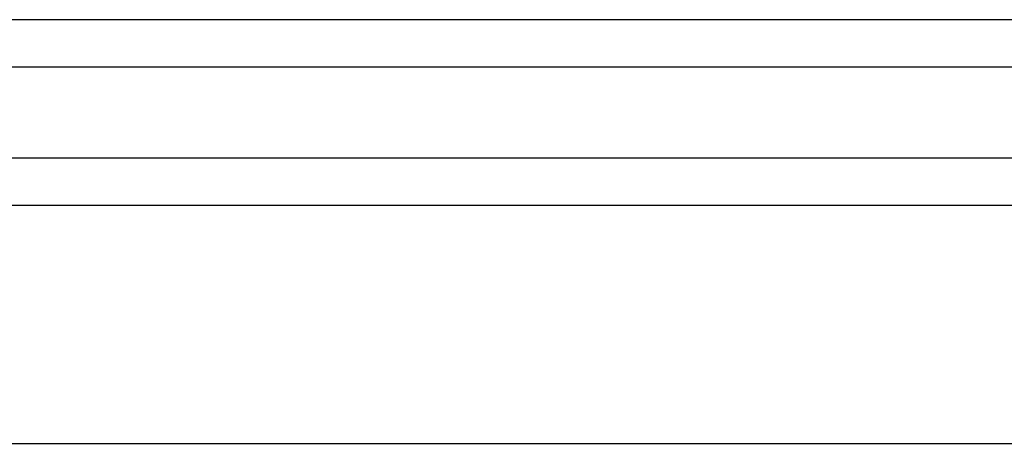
# Model space of a CAD drawing. Header units: inches. Extents: x 3 to 351, y 4 to 271.
# Tile 70 of 256: x 92.897 to 93.93, y 104.648 to 105.093. Entities that reach past the tile are written whole.
import ezdxf

# ---------------------------------------------------------------- set-up
doc = ezdxf.new("R2010")
doc.units = ezdxf.units.IN
doc.header["$LTSCALE"] = 0.5
doc.header["$MEASUREMENT"] = 0
doc.layers.add('PLOTVIEW1', color=7, linetype='Continuous')
doc.layers.add('STR_1', color=7, linetype='Continuous')

msp = doc.modelspace()

# ---------------------------------------------------------------- linework, layer by layer
at = {"layer": 'PLOTVIEW1', "color": 97, "linetype": 'Continuous'}
for p, q in [((50.7517, 104.9475), (96.7517, 104.9475)), ((50.7517, 104.8975), (96.7517, 104.8975)), ((50.7517, 104.6475), (96.7517, 104.6475))]:
    msp.add_line(p, q, dxfattribs=at)
at = {"layer": 'STR_1', "color": 4, "linetype": 'Continuous'}
for p, q in [((96.7517, 105.0925), (90.2518, 105.0925)), ((96.7517, 105.0425), (90.2518, 105.0425))]:
    msp.add_line(p, q, dxfattribs=at)

doc.saveas('drawing.dxf')
